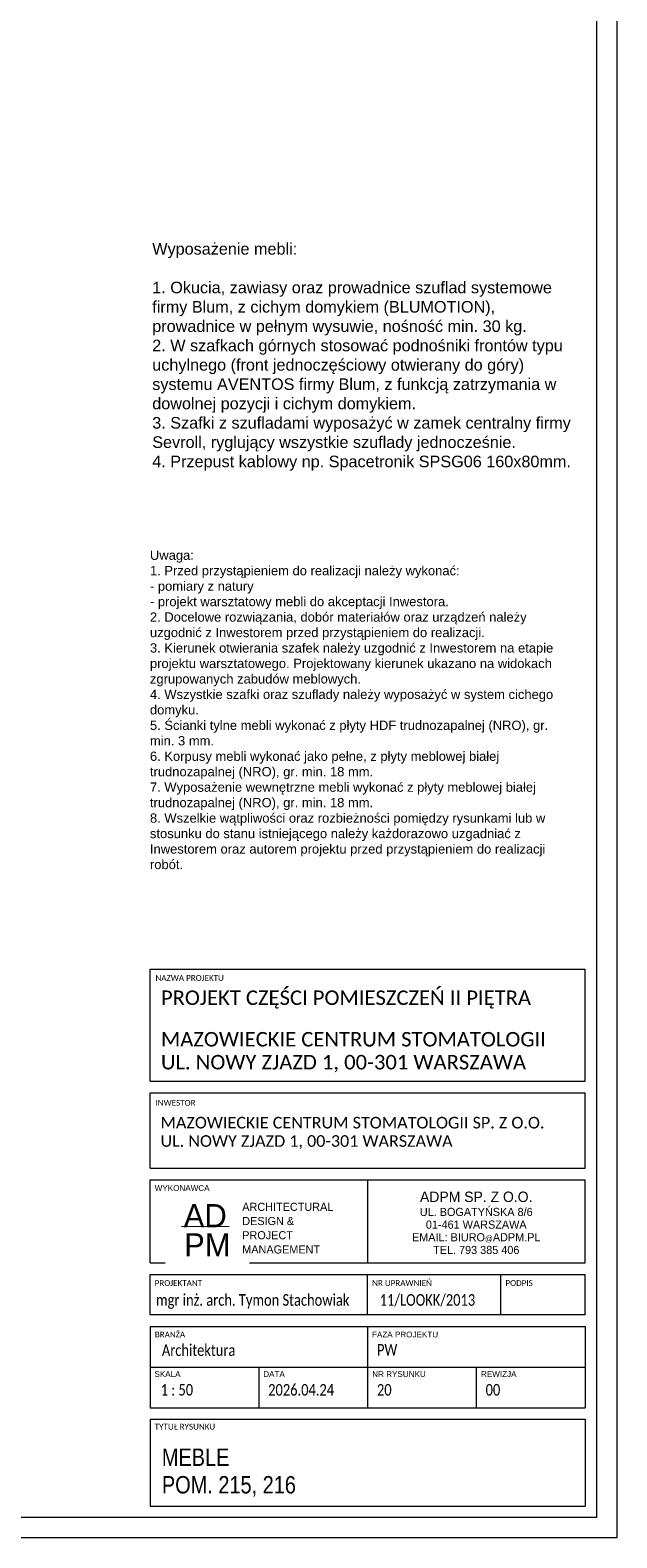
# Model space of a CAD drawing. Header units: centimetres. Extents: x 695802 to 711011, y 25963 to 44188.
# Tile 99 of 157: x 710505 to 711011, y 34296 to 35597. Entities that reach past the tile are written whole.
import ezdxf

# ---------------------------------------------------------------- set-up
doc = ezdxf.new("R2010")
doc.units = ezdxf.units.CM
doc.layers.get('0').update_dxf_attribs({"lineweight": 9})
doc.layers.add('Obrys powierzchni', color=50, linetype='Continuous', lineweight=9, plot=False)
for name, color, linetype, lineweight in [('S3_opisy', 171, 'Continuous', 5), ('S3_ramka', 7, 'Continuous', 5), ('S3_wymiary', 4, 'Continuous', 0)]:
    doc.layers.add(name, color=color, linetype=linetype, lineweight=lineweight)
doc.styles.add('Arial Narrow_4', font='ARIALN.TTF', dxfattribs={"height": 0.2})
doc.styles.add('Arial Narrow_5', font='ARIALN.TTF', dxfattribs={"height": 0.3})
doc.styles.add('Arial Narrow_7', font='ARIALN.TTF', dxfattribs={"height": 0.25})
doc.styles.add('Arial_4', font='arial.ttf', dxfattribs={"height": 0.1})
doc.styles.add('Arial_5', font='arial.ttf', dxfattribs={"height": 0.15})
doc.styles.get("Standard").update_dxf_attribs({"font": 'romans.shx'})

# ---------------------------------------------------------------- blocks, each defined once
blk = doc.blocks.new('zw$7FBA')
at = {"lineweight": 0, "ltscale": 1.6}
blk.add_line((-197.5, 291.4), (-197.5, 219.8), dxfattribs=at)
at = {"layer": 'S3_ramka'}
for p, q in [((-385, 376.4), (-385, 473.1)), ((-385, 473.1), (-10, 473.1)), ((-10, 376.4), (-10, 473.1)), ((-385, 376.4), (-10, 376.4)), ((-385, 301.4), (-385, 366.4)), ((-385, 366.4), (-10, 366.4)), ((-10, 301.4), (-10, 366.4)), ((-385, 301.4), (-10, 301.4)), ((-385, 291.4), (-10, 291.4)), ((-385, 219.8), (-385, 291.4)), ((-10, 219.8), (-10, 291.4)), ((-385, 219.8), (-10, 219.8)), ((-385, 174.8), (-385, 209.8)), ((-385, 209.8), (-10, 209.8)), ((-197.5, 174.8), (-197.5, 209.8)), ((-82.5, 174.8), (-82.5, 209.8)), ((-10, 174.8), (-10, 209.8)), ((-10, 174.8), (-385, 174.8)), ((-385, 164.8), (-385, 94.8)), ((-385, 164.8), (-10, 164.8)), ((-197.5, 164.8), (-197.5, 94.8)), ((-10, 164.8), (-10, 94.8)), ((-385, 129.8), (-10, 129.8)), ((-385, 94.8), (-10, 94.8)), ((-385, 84.8), (-385, 10)), ((-385, 84.8), (-10, 84.8)), ((-10, 84.8), (-10, 10)), ((-385, 10), (-10, 10))]:
    blk.add_line(p, q, dxfattribs=at)
for s, insert, char_height, width, attachment_point, line_spacing_factor, style in [('{\\A1;\\fCalibri Light|b0|i0|c238|p34;\\C7;MAZOWIECKIE CENTRUM STOMATOLOGII\\PUL. NOWY ZJAZD 1, 00-301 WARSZAWA}', (-375.7, 418.8), 12.5, 331.75, 1, 0.949189, 'Arial Narrow_7'), ('{\\A1;\\fCalibri Light|b0|i0|c238|p34;\\C7;MAZOWIECKIE CENTRUM STOMATOLOGII SP. Z O.O.\\PUL. NOWY ZJAZD 1, 00-301 WARSZAWA}', (-376.1, 345.6), 10, 380.079, 1, 0.949189, 'Arial Narrow_4'), ('\\pxqc,t7.937503,15.874997,23.8125,31.750003,39.687497,47.625,55.562504,63.499997,71.4375,79.375003,87.312497,95.25,103.187503,111.124997,119.0625,127.000003,134.937497,142.875,150.812503,158.749997,166.6875,174.625003,182.562497,190.5,198.437503,206.374997,214.3125,222.250004,230.187497,238.125,246.062503,253.999997;{\\fTw Cen MT|b0|i0|c238|p34;\\H1.125x;ADPM SP. Z O.O.\\P\\H0.777778x;UL. BOGATYŃSKA 8/6 \\P01-461 WARSZAWA\\PEMAIL: BIURO\\H0.714286x;@\\H1.4x;ADPM.PL\\PTEL. 793 385 406}', (-103.8, 254.2), 8, 187.5, 5, 0.936439, 'Arial_5'), ('\\pxsm1.05,qc;{\\fTw Cen MT|b0|i0|c238|p34;AD}', (-337.5, 260.4), 20, 52.507, 5, 0.936439, 'Arial_5')]:
    blk.add_mtext(s, dxfattribs=dict(at, insert=insert, char_height=char_height, width=width, attachment_point=attachment_point, line_spacing_factor=line_spacing_factor, style=style))
at = {"layer": 'S3_ramka', "char_height": 5, "attachment_point": 1, "style": 'Arial_4', "bg_fill": 3, "box_fill_scale": 1.25, "bg_fill_color": 256, "bg_fill_true_color": 13158600, "bg_fill_transparency": 0}
for s, insert, width, line_spacing_factor in [('\\pxt12.7,25.4,38.1,50.8,63.5,76.2,88.9,101.6,114.3,127,139.7,152.4,165.1,177.8,190.5,203.2,215.9,228.6,241.3,254,266.7,279.4,292.1,304.8,317.5,330.2,342.9,355.6,368.3,381,393.7,406.4;{\\fCalibri|b0|i0|c238|p34;NAZWA PROJEKTU}', (-380.4, 467.9), 95.6, 0.936439), ('\\pxt12.7,25.4,38.1,50.8,63.5,76.2,88.9,101.6,114.3,127,139.7,152.4,165.1,177.8,190.5,203.2,215.9,228.6,241.3,254,266.7,279.4,292.1,304.8,317.5,330.2,342.9,355.6,368.3,381,393.7,406.4;{\\fCalibri|b0|i0|c238|p34;INWESTOR }', (-380.4, 360.2), 98.25, 0.936439), ('{\\fCalibri|b0|i0|c238|p34;}WYKONAWCA', (-381.1, 286.7), 98.25, 0.936439), ('\\pxt12.7,25.4,38.1,50.8,63.5,76.2,88.9,101.6,114.3,127,139.7,152.4,165.1,177.8,190.5,203.2,215.9,228.6,241.3,254,266.7,279.4,292.1,304.8,317.5,330.2,342.9,355.6,368.3,381,393.7,406.4;{\\fCalibri|b0|i0|c238|p34;PROJEKTANT}', (-381.1, 204.8), 94.25, 0.936439), ('\\pxt12.7,25.4,38.1,50.8,63.5,76.2,88.9,101.6,114.3,127,139.7,152.4,165.1,177.8,190.5,203.2,215.9,228.6,241.3,254,266.7,279.4,292.1,304.8,317.5,330.2,342.9,355.6,368.3,381,393.7,406.4;{\\fCalibri|b0|i0|c238|p34;NR UPRAWNIEŃ}', (-193.6, 204.8), 94.25, 0.936439), ('\\pxt12.7,25.4,38.1,50.8,63.5,76.2,88.9,101.6,114.3,127,139.7,152.4,165.1,177.8,190.5,203.2,215.9,228.6,241.3,254,266.7,279.4,292.1,304.8,317.5,330.2,342.9,355.6,368.3,381,393.7,406.4;{\\fCalibri|b0|i0|c238|p34;PODPIS}', (-78.6, 204.8), 55.45, 0.936439), ('\\pxt1.25,2.5,3.75,5,6.25,7.5,8.75,10,11.25,12.5,13.75,15,16.25,17.5,18.75,20,21.25,22.5,23.75,25,26.25,27.5,28.75,30,31.25,32.5,33.75,35,36.25,37.5,38.75,40;{\\fCalibri|b0|i0|c238|p34;BRANŻA}', (-381, 160.4), 94.25, 0.949189), ('\\pxt1.25,2.5,3.75,5,6.25,7.5,8.75,10,11.25,12.5,13.75,15,16.25,17.5,18.75,20,21.25,22.5,23.75,25,26.25,27.5,28.75,30,31.25,32.5,33.75,35,36.25,37.5,38.75,40;{FAZA PROJEKTU}', (-193.7, 160.4), 94.25, 0.949189), ('\\pxt1.25,2.5,3.75,5,6.25,7.5,8.75,10,11.25,12.5,13.75,15,16.25,17.5,18.75,20,21.25,22.5,23.75,25,26.25,27.5,28.75,30,31.25,32.5,33.75,35,36.25,37.5,38.75,40;{SKALA}', (-381.3, 126.3), 94.25, 0.949189), ('\\pxt1.25,2.5,3.75,5,6.25,7.5,8.75,10,11.25,12.5,13.75,15,16.25,17.5,18.75,20,21.25,22.5,23.75,25,26.25,27.5,28.75,30,31.25,32.5,33.75,35,36.25,37.5,38.75,40;NR RYSUNKU', (-193.5, 126.3), 94.25, 0.949189), ('\\pxt1.25,2.5,3.75,5,6.25,7.5,8.75,10,11.25,12.5,13.75,15,16.25,17.5,18.75,20,21.25,22.5,23.75,25,26.25,27.5,28.75,30,31.25,32.5,33.75,35,36.25,37.5,38.75,40;{\\fCalibri|b0|i0|c238|p34;TYTUŁ RYSUNKU }', (-381.1, 80.9), 94.25, 0.949189)]:
    blk.add_mtext(s, dxfattribs=dict(at, insert=insert, width=width, line_spacing_factor=line_spacing_factor))
at = {"layer": 'S3_ramka', "insert": (-335.7, 235.2), "char_height": 20, "width": 52.507, "attachment_point": 5, "line_spacing_factor": 0.936439, "style": 'Arial_5', "bg_fill": 2}
blk.add_mtext('{\\fTw Cen MT|b0|i0|c238|p34;PM}', dxfattribs=at)
at = {"lineweight": 0, "ltscale": 1.6, "const_width": 0.7}
blk.add_lwpolyline([(-358, 251.1), (-316.7, 251.1)], dxfattribs=at)
at = {"layer": 'S3_ramka'}
for p, q in [((-291.3, 129.8), (-291.3, 94.3)), ((-103.8, 129.8), (-103.8, 94.8))]:
    blk.add_line(p, q, dxfattribs=at)
for s, insert, char_height, width, attachment_point, line_spacing_factor, style in [('\\pxql;{\\fCalibri Light|b0|i0|c238|p34;PROJEKT CZĘŚCI POMIESZCZEŃ II PIĘTRA}', (-375.7, 454.6), 12.5, 352.9, 1, 0.949189, 'Arial Narrow_7'), ('\\pxsm1.05,ql;{\\fTw Cen MT|b0|i0|c238|p34;ARCHITECTURAL\\PDESIGN &\\PPROJECT\\PMANAGEMENT}', (-233.6, 249.6), 7, 143.965, 5, 0.936439, 'Arial_5'), ('\\pxql;{\\A1;\\fCalibri Light|b0|i0|c238|p34;\\W0.8;\\C7;mgr inż. arch. Tymon Stachowiak}', (-379.9, 192.7), 10, 199.383, 1, 0.949189, 'Arial Narrow_4'), ('\\pxql;{\\A1;\\fCalibri Light|b0|i0|c238|p34;\\W0.8;\\C7;11/LOOKK/2013}', (-187, 192.7), 10, 123.723, 1, 0.949189, 'Arial Narrow_4'), ('\\pxt6.35,12.7,19.05,25.4,31.75,38.1,44.45,50.8,57.15,63.5,69.85,76.2,82.55,88.9,95.25,101.6,107.95,114.3,120.65,127,133.35,139.7,146.05,152.4,158.75,165.1,171.45,177.8,184.15,190.5,196.85,203.2;{\\fCalibri|b0|i0|c238|p34;\\W0.8;Architektura}', (-374.9, 149.4), 10, 141.9, 1, 0.949189, 'Arial Narrow_4')]:
    blk.add_mtext(s, dxfattribs=dict(at, insert=insert, char_height=char_height, width=width, attachment_point=attachment_point, line_spacing_factor=line_spacing_factor, style=style))
at = {"layer": 'S3_ramka', "char_height": 5, "attachment_point": 1, "line_spacing_factor": 0.949189, "style": 'Arial_4', "bg_fill": 3, "box_fill_scale": 1.25, "bg_fill_color": 256, "bg_fill_true_color": 13158600, "bg_fill_transparency": 0}
for s, insert, width in [('\\pxt1.25,2.5,3.75,5,6.25,7.5,8.75,10,11.25,12.5,13.75,15,16.25,17.5,18.75,20,21.25,22.5,23.75,25,26.25,27.5,28.75,30,31.25,32.5,33.75,35,36.25,37.5,38.75,40;DATA', (-287.5, 126.3), 56.775), ('\\pxt1.25,2.5,3.75,5,6.25,7.5,8.75,10,11.25,12.5,13.75,15,16.25,17.5,18.75,20,21.25,22.5,23.75,25,26.25,27.5,28.75,30,31.25,32.5,33.75,35,36.25,37.5,38.75,40;REWIZJA', (-99.7, 126.3), 64.44)]:
    blk.add_mtext(s, dxfattribs=dict(at, insert=insert, width=width))
blk = doc.blocks.new('zw$D5FC')
at = {"layer": 'S3_opisy', "ltscale": 1.6, "insert": (-375.2, 360.8), "char_height": 10, "width": 361.023, "attachment_point": 1}
blk.add_mtext('\\pxql;{\\A1;\\fArial|b0|i0|c238|p34;\\H0.8x;Uwaga:\\P\\pq*;1. Przed przystąpieniem do realizacji należy wykonać:\\P- pomiary z natury \\P- projekt warsztatowy mebli do akceptacji Inwestora.\\P2. Docelowe rozwiązania, dobór materiałów oraz urządzeń należy uzgodnić z Inwestorem przed przystąpieniem do realizacji.\\P3. Kierunek otwierania szafek należy uzgodnić z Inwestorem na etapie projektu warsztatowego. Projektowany kierunek ukazano na widokach zgrupowanych zabudów meblowych.\\P4. Wszystkie szafki oraz szuflady należy wyposażyć w system cichego domyku.\\P5. Ścianki tylne mebli wykonać z płyty HDF trudnozapalnej (NRO), gr. min. 3 mm.\\P6. Korpusy mebli wykonać jako pełne, z płyty meblowej białej trudnozapalnej (NRO), gr. min. 18 mm.\\P7. Wyposażenie wewnętrzne mebli wykonać z płyty meblowej białej trudnozapalnej (NRO), gr. min. 18 mm.\\P8. Wszelkie wątpliwości oraz rozbieżności pomiędzy rysunkami lub w stosunku do stanu istniejącego należy każdorazowo uzgadniać z Inwestorem oraz autorem projektu przed przystąpieniem do realizacji robót.}', dxfattribs=at)

msp = doc.modelspace()

# ---------------------------------------------------------------- linework, layer by layer
at = {"layer": 'Obrys powierzchni', "ltscale": 1.6}
for points in [[(708040.6, 34296.3), (708040.6, 36396.3), (711010.6, 36396.3), (711010.6, 34296.3)], [(708058.1, 34313.8), (708058.1, 36378.8), (710993.1, 36378.8), (710993.1, 34313.8)]]:
    msp.add_lwpolyline(points, close=True, dxfattribs=at)

# ---------------------------------------------------------------- block references
at = {"layer": 'S3_wymiary', "ltscale": 1.6}
msp.add_blockref('zw$D5FC', (710983.1, 34787), dxfattribs=at)

# ---------------------------------------------------------------- texts
at = {"layer": 'S3_ramka', "insert": (710618.2, 34352.6), "char_height": 15, "width": 343.65, "attachment_point": 4, "line_spacing_factor": 0.949189, "style": 'Arial Narrow_5'}
msp.add_mtext('\\pxt4.23333,8.46667,12.7,16.93333,21.16667,25.4,29.63333,33.86667,38.1,42.33333,46.56667,50.8,55.03333,59.26667,63.5,67.73333,71.96667,76.2,80.43333,84.66667,88.9,93.13333,97.36667,101.6,105.83333,110.06667,114.3,118.53333,122.76667,127,131.23333,135.46667;MEBLE\\PPOM. 215, 216', dxfattribs=at)

# ---------------------------------------------------------------- next in the draw order: texts
at = {"layer": 'S3_opisy', "ltscale": 1.6, "insert": (710609.9, 35413), "char_height": 10, "width": 361.023, "attachment_point": 1, "bg_fill": 2}
msp.add_mtext('\\pxql;{\\A1;\\fArial|b0|i0|c238|p34;Wyposażenie mebli:\\P\\P\\psm1;\\A0;1. Okucia, zawiasy oraz prowadnice szuflad systemowe firmy Blum, z cichym domykiem (BLUMOTION), prowadnice w pełnym wysuwie, nośność min. 30 kg.\\P\\pq*;2. W szafkach górnych stosować podnośniki frontów typu uchylnego (front jednoczęściowy otwierany do góry) systemu AVENTOS firmy Blum, z funkcją zatrzymania w dowolnej pozycji i cichym domykiem.\\P3. Szafki z szufladami wyposażyć w zamek centralny firmy Sevroll, ryglujący wszystkie szuflady jednocześnie.\\P4. Przepust kablowy np. Spacetronik SPSG06 160x80mm.}', dxfattribs=at)
at = {"layer": 'S3_ramka', "char_height": 10, "line_spacing_factor": 0.949189, "style": 'Arial Narrow_4', "bg_fill": 2}
for s, insert, width, attachment_point in [('\\pxt6.35,12.7,19.05,25.4,31.75,38.1,44.45,50.8,57.15,63.5,69.85,76.2,82.55,88.9,95.25,101.6,107.95,114.3,120.65,127,133.35,139.7,146.05,152.4,158.75,165.1,171.45,177.8,184.15,190.5,196.85,203.2;{\\fCalibri|b0|i0|c238|p34;\\W0.8;PW}', (710803.7, 34463.5), 141.9, 1), ('\\pxql,t6.35,12.7,19.05,25.4,31.75,38.1,44.45,50.8,57.15,63.5,69.85,76.2,82.55,88.9,95.25,101.6,107.95,114.3,120.65,127,133.35,139.7,146.05,152.4,158.75,165.1,171.45,177.8,184.15,190.5,196.85,203.2;{\\fCalibri|b0|i0|c238|p34;\\W0.8; 1 : 50}', (710659.7, 34429), 90.65, 2)]:
    msp.add_mtext(s, dxfattribs=dict(at, insert=insert, width=width, attachment_point=attachment_point))

# ---------------------------------------------------------------- next in the draw order: texts
at = {"layer": 'S3_ramka', "insert": (710755.2, 34429), "char_height": 10, "width": 90.65, "attachment_point": 2, "line_spacing_factor": 0.949189, "style": 'Arial Narrow_4'}
msp.add_mtext('\\pxql,t6.35,12.7,19.05,25.4,31.75,38.1,44.45,50.8,57.15,63.5,69.85,76.2,82.55,88.9,95.25,101.6,107.95,114.3,120.65,127,133.35,139.7,146.05,152.4,158.75,165.1,171.45,177.8,184.15,190.5,196.85,203.2;{\\fCalibri|b0|i0|c238|p34;\\W0.8;2026.04.24}', dxfattribs=at)

# ---------------------------------------------------------------- next in the draw order: block references
at = {"ltscale": 1.6}
msp.add_blockref('zw$7FBA', (710993.1, 34313.8), dxfattribs=at)

# ---------------------------------------------------------------- next in the draw order: texts
at = {"layer": 'S3_ramka', "char_height": 10, "width": 90.65, "attachment_point": 2, "line_spacing_factor": 0.949189, "style": 'Arial Narrow_4'}
for s, insert in [('\\pxql,t6.35,12.7,19.05,25.4,31.75,38.1,44.45,50.8,57.15,63.5,69.85,76.2,82.55,88.9,95.25,101.6,107.95,114.3,120.65,127,133.35,139.7,146.05,152.4,158.75,165.1,171.45,177.8,184.15,190.5,196.85,203.2;{\\fCalibri|b0|i0|c238|p34;\\W0.8;20}', (710849, 34429)), ('\\pxql,t6.35,12.7,19.05,25.4,31.75,38.1,44.45,50.8,57.15,63.5,69.85,76.2,82.55,88.9,95.25,101.6,107.95,114.3,120.65,127,133.35,139.7,146.05,152.4,158.75,165.1,171.45,177.8,184.15,190.5,196.85,203.2;{\\fCalibri|b0|i0|c238|p34;\\W0.8;00}', (710942.7, 34429))]:
    msp.add_mtext(s, dxfattribs=dict(at, insert=insert))

doc.saveas('drawing.dxf')
